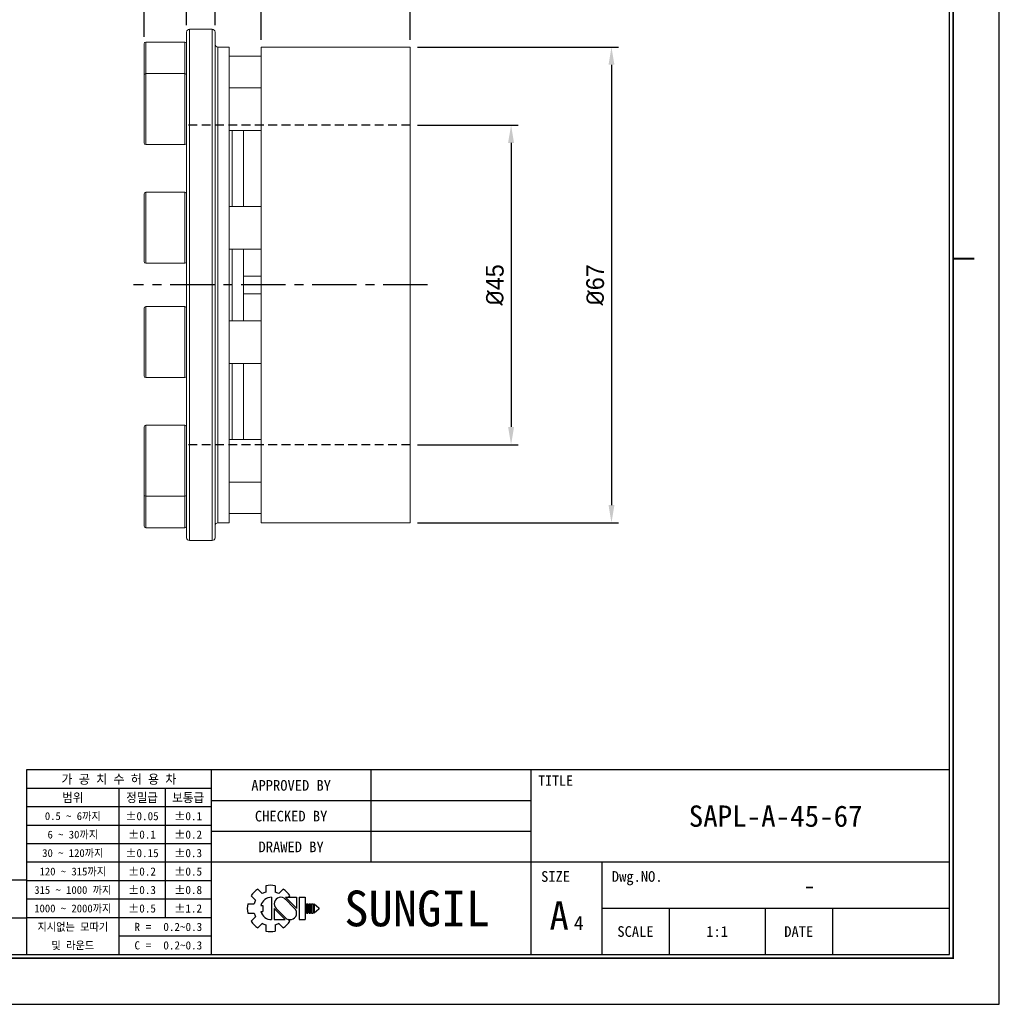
# Model space of a CAD drawing. Header units: millimetres. Extents: x -363 to 1072, y 1435 to 2763.
# Tile 10 of 15: x 352 to 490, y 2553 to 2692. Entities that reach past the tile are written whole.
import ezdxf
from ezdxf.enums import TextEntityAlignment as Align

# ---------------------------------------------------------------- set-up
doc = ezdxf.new("R2010")
doc.units = ezdxf.units.MM
doc.header["$LTSCALE"] = 5
doc.linetypes.add('CENTER', pattern=[2, 1.25, -0.25, 0.25, -0.25])
doc.linetypes.add('HIDDEN', pattern=[0.375, 0.25, -0.125])
for name, color, linetype in [('가는실선', 1, 'Continuous'), ('숨은선', 2, 'HIDDEN'), ('외형선', 3, 'Continuous'), ('중심선', 1, 'CENTER')]:
    doc.layers.add(name, color=color, linetype=linetype)
doc.styles.add('치수문자', font='gulim.ttc')
doc.dimstyles.new('1', dxfattribs={"dimtxt": 2.5, "dimasz": 2.5, "dimexe": 1, "dimexo": 1, "dimgap": 1, "dimtad": 1, "dimdec": 3, "dimdsep": 46, "dimtxsty": '치수문자', "dimcen": 2.5, "dimclrd": 5, "dimclre": 5, "dimazin": 2, "dimtfac": 1, "dimtdec": 3, "dimtmove": 0, "dimatfit": 3, "dimfxl": 1, "dimtzin": 0, "dimarcsym": 0})

# ---------------------------------------------------------------- blocks, each defined once
blk = doc.blocks.new('성일기공 마크')
at = {"layer": '외형선'}
for p, q in [((878.28, 15.94), (878.91, 15.32)), ((879.43, 16.42), (879.43, 15.54)), ((880.73, 16.42), (880.73, 15.54)), ((881.26, 15.32), (881.88, 15.94)), ((876.89, 13.88), (877.77, 13.88)), ((876.89, 13.88), (877.77, 13.88)), ((877.37, 15.02), (877.99, 14.4)), ((880.24, 14.8), (880.24, 11.65)), ((883.48, 13.23), (882.14, 14.56)), ((883.76, 13.25), (882.2, 14.8)), ((882.2, 14.8), (883.76, 14.8)), ((882.58, 14.8), (882.8, 15.02)), ((883.76, 14.8), (883.76, 13.23)), ((884.13, 14.8), (884.13, 11.65)), ((884.13, 14.8), (884.99, 14.8)), ((884.99, 14.8), (884.99, 11.65)), ((885.14, 13.88), (885.14, 12.58)), ((885.14, 13.88), (885.36, 13.88)), ((885.36, 13.88), (885.36, 12.58)), ((885.51, 13.88), (885.51, 12.58)), ((885.51, 13.88), (885.73, 13.88)), ((885.73, 13.88), (885.73, 12.58)), ((885.88, 13.88), (885.88, 12.58)), ((885.88, 13.88), (886.1, 13.88)), ((886.1, 13.88), (886.1, 12.58)), ((886.25, 13.88), (886.25, 12.58)), ((886.25, 13.88), (886.9, 13.33)), ((876.89, 12.58), (877.77, 12.58)), ((878.72, 13.66), (879.01, 13.66)), ((878.72, 12.79), (879.01, 12.79)), ((879.01, 13.66), (879.01, 12.79)), ((880.6, 13.23), (880.6, 11.65)), ((880.6, 13.2), (882.15, 11.65)), ((880.87, 13.23), (882.21, 11.89)), ((885.14, 12.58), (885.36, 12.58)), ((885.51, 12.58), (885.73, 12.58)), ((885.88, 12.58), (886.1, 12.58)), ((886.9, 13.12), (886.25, 12.58)), ((886.9, 13.33), (886.9, 13.23)), ((886.9, 13.33), (886.9, 13.12)), ((886.9, 13.23), (886.9, 13.12)), ((877.37, 11.43), (877.99, 12.05)), ((878.28, 10.51), (878.91, 11.13)), ((880.6, 11.65), (882.15, 11.65)), ((881.26, 11.13), (881.88, 10.51)), ((882.52, 11.7), (882.8, 11.43)), ((884.13, 11.65), (884.99, 11.65)), ((879.43, 10.91), (879.43, 10.03)), ((880.73, 10.91), (880.73, 10.03))]:
    blk.add_line(p, q, dxfattribs=at)
for centre, radius, start, end in [((880.08, 13.23), 3.26, 123.4943, 146.5057), ((880.08, 13.23), 2.4, 105.6872, 119.3128), ((880.08, 13.23), 3.26, 78.4943, 101.5057), ((880.08, 13.23), 2.4, 60.6872, 74.3128), ((880.08, 13.23), 3.26, 33.4943, 56.5057), ((880.08, 13.23), 3.26, 168.4943, 191.5057), ((880.08, 13.23), 2.4, 150.6872, 164.3128), ((880.24, 13.23), 1.58, 90, 164.0671), ((881.52, 13.88), 0.919, 43.2202, 225.8282), ((880.08, 13.23), 2.4, 195.6872, 209.3128), ((880.24, 13.23), 1.58, 195.9329, 270), ((882.84, 12.57), 0.919, 223.2202, 45.8282), ((880.08, 13.23), 3.26, 213.4943, 236.5057), ((880.08, 13.23), 2.4, 240.6872, 254.3128), ((880.08, 13.23), 2.4, 285.6872, 299.3128), ((880.08, 13.23), 3.26, 303.4943, 326.5057), ((880.08, 13.23), 3.26, 258.4943, 281.5057)]:
    blk.add_arc(centre, radius, start, end, dxfattribs=at)
blk = doc.blocks.new('A4도각')
at = {"layer": '가는실선'}
for p, q in [((186, 33), (186, 7)), ((208.5, 33), (208.5, 20)), ((231, 33), (231, 7)), ((186, 30.4), (160, 30.4)), ((173, 30.4), (173, 7)), ((179.5, 30.4), (179.5, 12.2)), ((186, 27.8), (160, 27.8)), ((231, 28.67), (186, 28.67)), ((186, 25.2), (160, 25.2)), ((231, 24.33), (186, 24.33)), ((186, 22.6), (160, 22.6)), ((186, 20), (160, 20)), ((290, 20), (186, 20)), ((241, 20), (241, 7)), ((186, 17.4), (160, 17.4)), ((186, 14.8), (160, 14.8)), ((290, 13.5), (241, 13.5)), ((250.5, 13.5), (250.5, 7)), ((264, 13.5), (264, 7)), ((273.5, 13.5), (273.5, 7)), ((147, 12.2), (160, 12.2)), ((186, 12.2), (160, 12.2)), ((186, 9.6), (173, 9.6))]:
    blk.add_line(p, q, dxfattribs=at)
for p in [(208.5, 28.67), (208.5, 24.33)]:
    blk.add_point(p, dxfattribs=at)
at = {"layer": '외형선'}
for p, q in [((290, 33), (160, 33)), ((160, 33), (160, 7)), ((160, 17.5), (62, 17.5))]:
    blk.add_line(p, q, dxfattribs=at)
at = {"layer": '외형선', "color": 0}
blk.add_lwpolyline([(297, 210), (0, 210), (0, 0), (297, 0)], close=True, dxfattribs=at)
at = {"layer": '외형선', "const_width": 0.25}
blk.add_lwpolyline([(290.5, 6.5), (290.5, 203.5), (10, 203.5), (10, 6.5)], close=True, dxfattribs=at)
at = {"layer": '외형선'}
blk.add_lwpolyline([(290, 7), (290, 203), (10.5, 203), (10.5, 7)], close=True, dxfattribs=at)
at = {"layer": '외형선', "const_width": 0.3}
blk.add_lwpolyline([(290.5, 105), (293.5, 105)], dxfattribs=at)
blk.add_blockref('성일기공 마크', (-685.74, 0.27))
at = {"color": 3}
for s, height, p in [('가 공 치 수 허 용 차', 1.3, (173, 31.7)), ('범위', 1.25, (166.5, 29.1)), ('정밀급', 1.25, (176.25, 29.1)), ('보통급', 1.25, (182.75, 29.1)), ('0.5 ~ 6까지', 1.1, (166.5, 26.5)), ('%%P0.05', 1.15, (176.25, 26.5)), ('%%P0.1', 1.15, (182.75, 26.5)), ('6 ~ 30까지', 1.1, (166.5, 23.9)), ('%%P0.1', 1.15, (176.25, 23.9)), ('%%P0.2', 1.15, (182.75, 23.9)), ('30 ~ 120까지', 1.1, (166.5, 21.3)), ('%%P0.15', 1.15, (176.25, 21.3)), ('%%P0.3', 1.15, (182.75, 21.3)), ('120 ~ 315까지', 1.1, (166.5, 18.7)), ('%%P0.2', 1.15, (176.25, 18.7)), ('%%P0.5', 1.15, (182.75, 18.7)), ('315 ~ 1000 까지', 1.1, (166.5, 16.1)), ('%%P0.3', 1.15, (176.25, 16.1)), ('%%P0.8', 1.15, (182.75, 16.1)), ('1000 ~ 2000까지', 1.1, (166.5, 13.5)), ('%%P0.5', 1.15, (176.25, 13.5)), ('%%P1.2', 1.15, (182.75, 13.5)), ('지시없는 모따기', 1.1, (166.5, 10.9)), ('R = ', 1.15, (176.75, 10.9)), ('SCALE', 1.5, (245.75, 10.25)), ('DATE', 1.5, (268.75, 10.25)), ('및 라운드', 1.1, (166.5, 8.3)), ('C = ', 1.15, (176.75, 8.3))]:
    blk.add_text(s, height=height, dxfattribs=at).set_placement(p, align=Align.MIDDLE_CENTER)
for tag, height, p in [('REASONOFREVISIONS', 1.25, (88.5, 15.75)), ('REVISIONER', 1.25, (114.5, 15.75)), ('CHECKER', 1.25, (127.5, 15.75)), ('REVISIONDATE', 1.25, (140.5, 15.75)), ('HEATTREAT', 0.8, (153.5, 14)), ('SCALE', 1.5, (257.25, 10.25)), ('DATE', 1.5, (281.75, 10.25)), ('APRROVEDFINISH', 0.8, (153.5, 8.8))]:
    blk.add_attdef(tag, text='', height=height, dxfattribs=at).set_placement(p, align=Align.MIDDLE_CENTER)
for tag, p in [('필렛', (179.25, 10.9)), ('모따기', (179.25, 8.3))]:
    blk.add_attdef(tag, text='', height=1.15, dxfattribs=at).set_placement(p, align=Align.MIDDLE_LEFT)
at = {"layer": '외형선'}
for s, height, p in [('TITLE', 1.444, (234.5, 31.5)), ('APPROVED BY', 1.5, (197.25, 30.83)), ('CHECKED BY', 1.5, (197.25, 26.5)), ('DRAWED BY', 1.5, (197.25, 22.17)), ('SIZE', 1.5, (234.5, 18)), ('Dwg.NO.', 1.5, (246, 18)), ('SUNGIL', 5.032, (215, 13.5)), ('A', 4, (235, 12.5))]:
    blk.add_text(s, height=height, dxfattribs=at).set_placement(p, align=Align.MIDDLE_CENTER)
for tag, height, p in [('APPROVED', 1.5, (219.75, 30.83)), ('도면타이틀', 5, (265.5, 26.5)), ('CHECKED', 1.5, (219.75, 26.5)), ('DRAWED', 1.5, (219.75, 22.17)), ('도면번호', 2.5, (270.25, 16.75)), ('도면SIZE', 2, (237.76, 11.44))]:
    blk.add_attdef(tag, text='', height=height, dxfattribs=at).set_placement(p, align=Align.MIDDLE_CENTER)
blk = doc.blocks.new('*D52')
at = {"layer": 'Defpoints', "color": 0}
for p in [(406.84, 2676.96), (406.84, 2631.96), (421.04, 2631.96)]:
    blk.add_point(p, dxfattribs=at)
at = {"layer": '외형선', "color": 5, "lineweight": -2}
for p, q in [((407.84, 2676.96), (422.04, 2676.96)), ((421.04, 2674.46), (421.04, 2634.46)), ((407.84, 2631.96), (422.04, 2631.96))]:
    blk.add_line(p, q, dxfattribs=at)
at = {"layer": '외형선', "color": 5}
for points in [[(421.46, 2674.46), (420.62, 2674.46), (421.04, 2676.96)], [(420.62, 2634.46), (421.46, 2634.46), (421.04, 2631.96)]]:
    blk.add_solid(points, dxfattribs=at)
at = {"layer": '외형선', "color": 0, "insert": (418.76, 2654.46), "char_height": 2.5, "attachment_point": 5, "rotation": 90, "style": '치수문자'}
blk.add_mtext('{\\fISOCPEUR|b0|i0|c0|p22;%%c}45', dxfattribs=at)
blk = doc.blocks.new('*D53')
at = {"layer": 'Defpoints', "color": 0}
for p in [(406.84, 2687.96), (406.84, 2620.96), (435.18, 2620.96)]:
    blk.add_point(p, dxfattribs=at)
at = {"layer": '외형선', "color": 5, "lineweight": -2}
for p, q in [((407.84, 2687.96), (436.18, 2687.96)), ((435.18, 2685.46), (435.18, 2623.46)), ((407.84, 2620.96), (436.18, 2620.96))]:
    blk.add_line(p, q, dxfattribs=at)
at = {"layer": '외형선', "color": 5}
for points in [[(435.6, 2685.46), (434.77, 2685.46), (435.18, 2687.96)], [(434.77, 2623.46), (435.6, 2623.46), (435.18, 2620.96)]]:
    blk.add_solid(points, dxfattribs=at)
at = {"layer": '외형선', "color": 0, "insert": (432.9, 2654.46), "char_height": 2.5, "attachment_point": 5, "rotation": 90, "style": '치수문자'}
blk.add_mtext('{\\fISOCPEUR|b0|i0|c0|p22;%%c}67', dxfattribs=at)
blk = doc.blocks.new('*D54')
at = {"layer": 'Defpoints', "color": 0}
for p in [(406.84, 2698.69), (385.84, 2687.96), (406.84, 2687.96)]:
    blk.add_point(p, dxfattribs=at)
at = {"layer": '외형선', "color": 5, "lineweight": -2}
for p, q in [((385.84, 2688.96), (385.84, 2699.69)), ((406.84, 2688.96), (406.84, 2699.69)), ((388.34, 2698.69), (404.34, 2698.69))]:
    blk.add_line(p, q, dxfattribs=at)
at = {"layer": '외형선', "color": 5}
for points in [[(388.34, 2699.11), (388.34, 2698.27), (385.84, 2698.69)], [(404.34, 2698.27), (404.34, 2699.11), (406.84, 2698.69)]]:
    blk.add_solid(points, dxfattribs=at)
at = {"layer": '외형선', "color": 0, "insert": (396.34, 2700.97), "char_height": 2.5, "attachment_point": 5, "style": '치수문자'}
blk.add_mtext('21', dxfattribs=at)
blk = doc.blocks.new('*D55')
at = {"layer": 'Defpoints', "color": 0}
for p in [(406.84, 2707.25), (379.34, 2690.06), (406.84, 2687.96)]:
    blk.add_point(p, dxfattribs=at)
at = {"layer": '외형선', "color": 5, "lineweight": -2}
for p, q in [((379.34, 2691.06), (379.34, 2708.25)), ((406.84, 2688.96), (406.84, 2708.25)), ((381.84, 2707.25), (404.34, 2707.25))]:
    blk.add_line(p, q, dxfattribs=at)
at = {"layer": '외형선', "color": 5}
for points in [[(381.84, 2707.67), (381.84, 2706.83), (379.34, 2707.25)], [(404.34, 2706.83), (404.34, 2707.67), (406.84, 2707.25)]]:
    blk.add_solid(points, dxfattribs=at)
at = {"layer": '외형선', "color": 0, "insert": (393.09, 2709.53), "char_height": 2.5, "attachment_point": 5, "style": '치수문자'}
blk.add_mtext('27.5', dxfattribs=at)
blk = doc.blocks.new('*D56')
at = {"layer": 'Defpoints', "color": 0}
for p in [(406.84, 2713.7), (375.34, 2690.06), (406.84, 2687.96)]:
    blk.add_point(p, dxfattribs=at)
at = {"layer": '외형선', "color": 5, "lineweight": -2}
for p, q in [((375.34, 2691.06), (375.34, 2714.7)), ((377.84, 2713.7), (404.34, 2713.7)), ((406.84, 2688.96), (406.84, 2714.7))]:
    blk.add_line(p, q, dxfattribs=at)
at = {"layer": '외형선', "color": 5}
for points in [[(377.84, 2714.12), (377.84, 2713.28), (375.34, 2713.7)], [(404.34, 2713.28), (404.34, 2714.12), (406.84, 2713.7)]]:
    blk.add_solid(points, dxfattribs=at)
at = {"layer": '외형선', "color": 0, "insert": (391.09, 2715.98), "char_height": 2.5, "attachment_point": 5, "style": '치수문자'}
blk.add_mtext('31.5', dxfattribs=at)
blk = doc.blocks.new('*D57')
at = {"layer": 'Defpoints', "color": 0}
for p in [(369.34, 2721.25), (369.34, 2688.41), (406.84, 2687.96)]:
    blk.add_point(p, dxfattribs=at)
at = {"layer": '외형선', "color": 5, "lineweight": -2}
for p, q in [((369.34, 2689.41), (369.34, 2722.25)), ((406.84, 2688.96), (406.84, 2722.25)), ((404.34, 2721.25), (371.84, 2721.25))]:
    blk.add_line(p, q, dxfattribs=at)
at = {"layer": '외형선', "color": 5}
for points in [[(371.84, 2721.67), (371.84, 2720.84), (369.34, 2721.25)], [(404.34, 2720.84), (404.34, 2721.67), (406.84, 2721.25)]]:
    blk.add_solid(points, dxfattribs=at)
at = {"layer": '외형선', "color": 0, "insert": (388.09, 2723.54), "char_height": 2.5, "attachment_point": 5, "style": '치수문자'}
blk.add_mtext('37.5', dxfattribs=at)

msp = doc.modelspace()

# ---------------------------------------------------------------- linework, layer by layer
at = {"color": 7, "linetype": 'Continuous', "lineweight": 15}
for p, q in [((375.3414, 2618.8641), (375.3414, 2690.0641)), ((378.9414, 2690.4641), (375.7414, 2690.4641)), ((379.3414, 2690.0641), (379.3414, 2654.4641)), ((375.0914, 2688.6641), (369.5914, 2688.6641)), ((369.3414, 2683.9771), (369.3414, 2688.4141)), ((381.3414, 2687.9641), (379.7414, 2687.9641)), ((381.3414, 2654.4641), (381.3414, 2687.9641)), ((406.8414, 2687.9641), (385.8414, 2687.9641)), ((385.8414, 2654.4641), (385.8414, 2687.9641)), ((406.8414, 2654.4641), (406.8414, 2687.9641)), ((385.8414, 2686.6641), (381.3414, 2686.6641)), ((369.3414, 2674.4771), (369.3414, 2683.9771)), ((375.0914, 2684.2271), (369.5914, 2684.2271)), ((385.8414, 2682.2271), (381.3414, 2682.2271)), ((381.3414, 2676.2271), (385.8414, 2676.2271)), ((383.3414, 2665.5127), (383.3414, 2676.2271)), ((369.5914, 2674.2271), (375.0914, 2674.2271)), ((369.3414, 2657.7627), (369.3414, 2667.2627)), ((375.0914, 2667.5127), (369.5914, 2667.5127)), ((385.8414, 2665.5127), (381.3414, 2665.5127)), ((381.3414, 2659.5127), (385.8414, 2659.5127)), ((383.3414, 2655.7141), (383.3414, 2659.5127)), ((369.5914, 2657.5127), (375.0914, 2657.5127)), ((383.3414, 2653.2141), (383.3414, 2655.7141)), ((383.3414, 2655.7141), (385.8414, 2655.7141)), ((379.3414, 2654.4641), (379.3414, 2618.8641)), ((381.3414, 2620.9641), (381.3414, 2654.4641)), ((385.8414, 2620.9641), (385.8414, 2654.4641)), ((406.8414, 2620.9641), (406.8414, 2654.4641)), ((383.3414, 2649.4155), (383.3414, 2653.2141)), ((385.8414, 2653.2141), (383.3414, 2653.2141)), ((369.3414, 2641.6655), (369.3414, 2651.1655)), ((375.0914, 2651.4155), (369.5914, 2651.4155)), ((385.8414, 2649.4155), (381.3414, 2649.4155)), ((381.3414, 2643.4155), (385.8414, 2643.4155)), ((383.3414, 2632.7011), (383.3414, 2643.4155)), ((369.5914, 2641.4155), (375.0914, 2641.4155)), ((369.3414, 2624.9511), (369.3414, 2634.4511)), ((375.0914, 2634.7011), (369.5914, 2634.7011)), ((385.8414, 2632.7011), (381.3414, 2632.7011)), ((381.3414, 2626.7011), (385.8414, 2626.7011)), ((369.3414, 2620.5141), (369.3414, 2624.9511)), ((369.5914, 2624.7011), (375.0914, 2624.7011)), ((381.3414, 2622.2641), (385.8414, 2622.2641)), ((379.7414, 2620.9641), (381.3414, 2620.9641)), ((385.8414, 2620.9641), (406.8414, 2620.9641)), ((369.5914, 2620.2641), (375.0914, 2620.2641)), ((375.7414, 2618.4641), (378.9414, 2618.4641))]:
    msp.add_line(p, q, dxfattribs=at)
at = {"color": 8, "linetype": 'Continuous', "lineweight": 15}
for p, q in [((375.7414, 2690.4641), (375.7414, 2618.4641)), ((378.9414, 2654.4641), (378.9414, 2690.4641)), ((369.5914, 2688.6641), (369.5914, 2684.2271)), ((375.0914, 2684.2271), (375.0914, 2688.6641)), ((379.7414, 2687.9641), (379.7414, 2654.4641)), ((369.5914, 2684.2271), (369.5914, 2674.2271)), ((375.0914, 2674.2271), (375.0914, 2684.2271)), ((381.7414, 2676.2271), (381.7414, 2665.5127)), ((369.5914, 2667.5127), (369.5914, 2657.5127)), ((375.0914, 2657.5127), (375.0914, 2667.5127)), ((381.7414, 2659.5127), (381.7414, 2654.4641)), ((378.9414, 2618.4641), (378.9414, 2654.4641)), ((379.7414, 2654.4641), (379.7414, 2620.9641)), ((381.7414, 2654.4641), (381.7414, 2649.4155)), ((369.5914, 2651.4155), (369.5914, 2641.4155)), ((375.0914, 2641.4155), (375.0914, 2651.4155)), ((381.7414, 2643.4155), (381.7414, 2632.7011)), ((369.5914, 2634.7011), (369.5914, 2624.7011)), ((375.0914, 2624.7011), (375.0914, 2634.7011)), ((369.5914, 2624.7011), (369.5914, 2620.2641)), ((375.0914, 2620.2641), (375.0914, 2624.7011))]:
    msp.add_line(p, q, dxfattribs=at)
at = {"color": 7, "linetype": 'Continuous', "lineweight": 15}
for centre, radius, start, end in [((375.7414, 2690.0641), 0.4, 90, 180), ((378.9414, 2690.0641), 0.4, 0, 90), ((369.5914, 2688.4141), 0.25, 90, 180), ((375.0914, 2688.4141), 0.25, 0, 90), ((379.7414, 2688.3641), 0.4, 180, 270), ((369.5914, 2683.9771), 0.25, 90, 180), ((375.0914, 2683.9771), 0.25, 0, 90), ((369.5914, 2674.4771), 0.25, 180, 270), ((375.0914, 2674.4771), 0.25, 270, 0), ((369.5914, 2667.2627), 0.25, 90, 180), ((375.0914, 2667.2627), 0.25, 0, 90), ((369.5914, 2657.7627), 0.25, 180, 270), ((375.0914, 2657.7627), 0.25, 270, 0), ((369.5914, 2651.1655), 0.25, 90, 180), ((375.0914, 2651.1655), 0.25, 0, 90), ((369.5914, 2641.6655), 0.25, 180, 270), ((375.0914, 2641.6655), 0.25, 270, 0), ((369.5914, 2634.4511), 0.25, 90, 180), ((375.0914, 2634.4511), 0.25, 0, 90), ((369.5914, 2624.9511), 0.25, 180, 270), ((375.0914, 2624.9511), 0.25, 270, 0), ((379.7414, 2620.5641), 0.4, 90, 180), ((369.5914, 2620.5141), 0.25, 180, 270), ((375.0914, 2620.5141), 0.25, 270, 0), ((375.7414, 2618.8641), 0.4, 180, 270), ((378.9414, 2618.8641), 0.4, 270, 0)]:
    msp.add_arc(centre, radius, start, end, dxfattribs=at)
at = {"layer": '숨은선'}
for p, q in [((406.8414, 2676.9641), (375.0914, 2676.9641)), ((406.8414, 2631.9641), (375.0914, 2631.9641))]:
    msp.add_line(p, q, dxfattribs=at)
at = {"layer": '중심선'}
msp.add_line((409.2852, 2654.4641), (367.8466, 2654.4641), dxfattribs=at)

# ---------------------------------------------------------------- block references
at = {"color": 0}
ref = msp.add_blockref('A4도각', (192.8098, 2553.1571), dxfattribs=at)
ref.add_attrib('SCALE', '1:1', dxfattribs={"color": 3, "height": 1.5}).set_placement((450.0598, 2563.4071), align=Align.MIDDLE_CENTER)
ref.add_attrib('도면번호', '-', dxfattribs={"layer": '외형선', "height": 2.5}).set_placement((463.0598, 2569.9071), align=Align.MIDDLE_CENTER)
ref.add_attrib('도면SIZE', '4', dxfattribs={"layer": '외형선', "height": 2}).set_placement((430.5711, 2564.601), align=Align.MIDDLE_CENTER)
ref.add_attrib('도면타이틀', 'SAPL-A-45-67', dxfattribs={"layer": '외형선', "height": 3}).set_placement((458.3098, 2579.6571), align=Align.MIDDLE_CENTER)
ref.add_attrib('필렛', '0.2~0.3', dxfattribs={"color": 3, "height": 1.15}).set_placement((372.0598, 2564.0571), align=Align.MIDDLE_LEFT)
ref.add_attrib('모따기', '0.2~0.3', dxfattribs={"color": 3, "height": 1.15}).set_placement((372.0598, 2561.4571), align=Align.MIDDLE_LEFT)

# ---------------------------------------------------------------- dimensions: what is measured, and where the dimension line sits
at = {"layer": '외형선', "color": 0}
for base, p1, p2, picture, middle in [((369.3414, 2721.2526), (406.8414, 2687.9641), (369.3414, 2688.4141), '*D57', (388.0914, 2723.5359)), ((406.8414, 2713.6988), (375.3414, 2690.0641), (406.8414, 2687.9641), '*D56', (391.0914, 2715.9837)), ((406.8414, 2707.2516), (379.3414, 2690.0641), (406.8414, 2687.9641), '*D55', (393.0914, 2709.5348)), ((406.8414, 2698.6885), (385.8414, 2687.9641), (406.8414, 2687.9641), '*D54', (396.3414, 2700.9735))]:
    dim = msp.add_linear_dim(base=base, p1=p1, p2=p2, dimstyle='1', dxfattribs=at)
    dim.commit()
    dim.dimension.update_dxf_attribs({"geometry": picture, "text_midpoint": middle})
for base, p1, p2, picture, middle in [((435.1843, 2620.9641), (406.8414, 2687.9641), (406.8414, 2620.9641), '*D53', (432.901, 2654.4641)), ((421.04, 2631.9641), (406.8414, 2676.9641), (406.8414, 2631.9641), '*D52', (418.7567, 2654.4641))]:
    dim = msp.add_linear_dim(base=base, p1=p1, p2=p2, angle=90, text='{\\fISOCPEUR|b0|i0|c0|p22;%%c}<>', dimstyle='1', override={"dimtxsty": '치수문자'}, dxfattribs=at)
    dim.commit()
    dim.dimension.update_dxf_attribs({"geometry": picture, "text_midpoint": middle})

doc.saveas('drawing.dxf')
